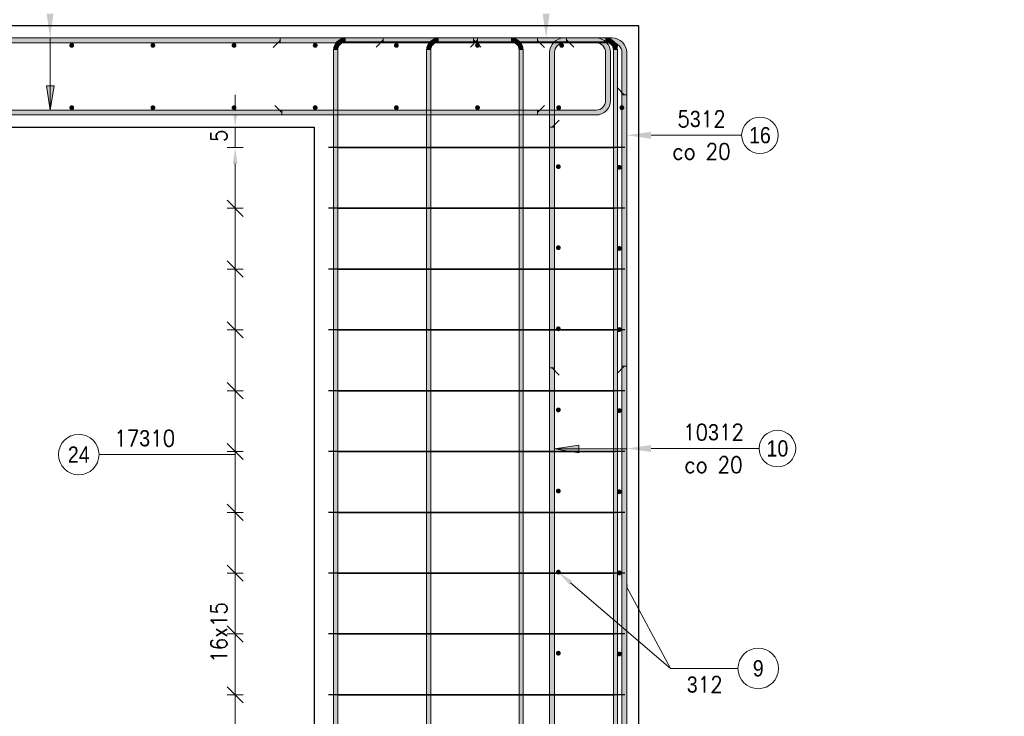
# Model space of a CAD drawing. Extents: x 72518 to 104580, y -134755 to -121361.
# Tile 33 of 47: x 91704 to 94131, y -125314 to -123596. Entities that reach past the tile are written whole.
import ezdxf

# ---------------------------------------------------------------- set-up
doc = ezdxf.new("R2010")
doc.units = 0
doc.header["$LTSCALE"] = 5
doc.header["$MEASUREMENT"] = 0
for name, color, linetype, lineweight in [('AutoCAD_Structural_Detailing_deskowanie', 2, 'Continuous', 30), ('AutoCAD_Structural_Detailing_kształt pręta', 7, 'Continuous', 13), ('AutoCAD_Structural_Detailing_opis kształtu pręta', 7, 'Continuous', 13), ('AutoCAD_Structural_Detailing_opis rozkładu', 7, 'Continuous', 13), ('AutoCAD_Structural_Detailing_pręty punktowe', 7, 'Continuous', 40), ('AutoCAD_Structural_Detailing_rozkład pręta', 7, 'Continuous', 40), ('PS HATCH', 252, 'Continuous', 9)]:
    doc.layers.add(name, color=color, linetype=linetype, lineweight=lineweight)
doc.styles.add('r-gil', font='GIL_____.TTF', dxfattribs={"width": 0.9})
doc.styles.add('r-simplex', font='simplex.shx', dxfattribs={"width": 0.9})

msp = doc.modelspace()

# ---------------------------------------------------------------- hatches: boundary and pattern name
at = {"layer": 'AutoCAD_Structural_Detailing_kształt pręta'}
for points in [[(89880.3, -123653.15), (89880.3, -123641.15), (92980.3, -123641.15), (92980.3, -123653.15)], [(93124.3, -123641.15), (93124.3, -123653.15), (92346.41, -123653.15), (92346.41, -123641.15)], [(92823, -123641.15), (92823, -123651.15), (92508, -123651.15), (92508, -123641.15)], [(92600.03, -123651.15), (92600.03, -123641.15), (92915.03, -123641.15), (92915.03, -123651.15)], [(93052.21, -123641.15), (93052.21, -123651.15), (92737.21, -123651.15), (92737.21, -123641.15)], [(92832.64, -123651.15), (92832.64, -123641.15), (93147.64, -123641.15), (93147.64, -123651.15)], [(93164.3, -123641.15), (93164.3, -123653.15), (93046.3, -123653.15), (93046.3, -123641.15)], [(92478, -123671.15), (92488, -123671.15), (92488, -126301.15), (92478, -126301.15)], [(92707.21, -123671.15), (92717.21, -123671.15), (92717.21, -126301.15), (92707.21, -126301.15)], [(92935.03, -123671.15), (92945.03, -123671.15), (92945.03, -126301.15), (92935.03, -126301.15)], [(93010.3, -123677.15), (93022.3, -123677.15), (93022.3, -124455.04), (93010.3, -124455.04)], [(93160.3, -123795.15), (93148.3, -123795.15), (93148.3, -123677.15), (93160.3, -123677.15)], [(93167.64, -123671.15), (93177.64, -123671.15), (93177.64, -126301.15), (93167.64, -126301.15)], [(93200.3, -124450.84), (93188.3, -124450.84), (93188.3, -123677.15), (93200.3, -123677.15)], [(93200.3, -126071.15), (93188.3, -126071.15), (93188.3, -123781.15), (93200.3, -123781.15)], [(89880.3, -123831.15), (89880.3, -123819.15), (92980.3, -123819.15), (92980.3, -123831.15)], [(92350.61, -123831.15), (92350.61, -123819.15), (93124.3, -123819.15), (93124.3, -123831.15)], [(93022.3, -126111.15), (93010.3, -126111.15), (93010.3, -123861.15), (93022.3, -123861.15)]]:
    msp.add_hatch(color=161, dxfattribs=at).paths.add_polyline_path(points, flags=0)
h = msp.add_hatch(color=161, dxfattribs=at)
edge = h.paths.add_edge_path(flags=0)
edge.add_line((92508, -123641.15), (92508, -123651.15))
edge.add_arc((92508, -123671.15), 20, 90, 180)
edge.add_line((92488, -123671.15), (92478, -123671.15))
edge.add_arc((92508, -123671.15), 30, 450, 540, ccw=False)
h = msp.add_hatch(color=161, dxfattribs=at)
edge = h.paths.add_edge_path(flags=0)
edge.add_line((92737.21, -123641.15), (92737.21, -123651.15))
edge.add_arc((92737.21, -123671.15), 20, 90, 180)
edge.add_line((92717.21, -123671.15), (92707.21, -123671.15))
edge.add_arc((92737.21, -123671.15), 30, 450, 540, ccw=False)
h = msp.add_hatch(color=161, dxfattribs=at)
edge = h.paths.add_edge_path(flags=0)
edge.add_line((92945.03, -123671.15), (92935.03, -123671.15))
edge.add_arc((92915.03, -123671.15), 20, 0, 90)
edge.add_line((92915.03, -123651.15), (92915.03, -123641.15))
edge.add_arc((92915.03, -123671.15), 30, 360, 450, ccw=False)
h = msp.add_hatch(color=161, dxfattribs=at)
edge = h.paths.add_edge_path(flags=0)
edge.add_line((93046.3, -123641.15), (93046.3, -123653.15))
edge.add_arc((93046.3, -123677.15), 24, 90, 180)
edge.add_line((93022.3, -123677.15), (93010.3, -123677.15))
edge.add_arc((93046.3, -123677.15), 36, 450, 540, ccw=False)
h = msp.add_hatch(color=161, dxfattribs=at)
edge = h.paths.add_edge_path(flags=0)
edge.add_line((93160.3, -123677.15), (93148.3, -123677.15))
edge.add_arc((93124.3, -123677.15), 24, 0, 90)
edge.add_line((93124.3, -123653.15), (93124.3, -123641.15))
edge.add_arc((93124.3, -123677.15), 36, 360, 450, ccw=False)
h = msp.add_hatch(color=161, dxfattribs=at)
edge = h.paths.add_edge_path(flags=0)
edge.add_line((93177.64, -123671.15), (93167.64, -123671.15))
edge.add_arc((93147.64, -123671.15), 20, 0, 90)
edge.add_line((93147.64, -123651.15), (93147.64, -123641.15))
edge.add_arc((93147.64, -123671.15), 30, 360, 450, ccw=False)
h = msp.add_hatch(color=161, dxfattribs=at)
edge = h.paths.add_edge_path(flags=0)
edge.add_line((93200.3, -123677.15), (93188.3, -123677.15))
edge.add_arc((93164.3, -123677.15), 24, 0, 90)
edge.add_line((93164.3, -123653.15), (93164.3, -123641.15))
edge.add_arc((93164.3, -123677.15), 36, 360, 450, ccw=False)
h = msp.add_hatch(color=161, dxfattribs=at)
edge = h.paths.add_edge_path(flags=0)
edge.add_line((93124.3, -123831.15), (93124.3, -123819.15))
edge.add_arc((93124.3, -123795.15), 24, -90, 0)
edge.add_line((93148.3, -123795.15), (93160.3, -123795.15))
edge.add_arc((93124.3, -123795.15), 36, 270, 360, ccw=False)
at = {"layer": 'AutoCAD_Structural_Detailing_opis kształtu pręta'}
for points in [[(91779.11, -123641.15), (91787.66, -123581.15), (91770.55, -123581.15)], [(93001.61, -123641.15), (93010.17, -123581.15), (92993.06, -123581.15)], [(93200.3, -123881.23), (93260.3, -123889.78), (93260.3, -123872.68)], [(93200.3, -124653.8), (93260.3, -124662.35), (93260.3, -124645.25)]]:
    msp.add_hatch(color=8, dxfattribs=at).paths.add_polyline_path(points, flags=0)
at = {"layer": 'AutoCAD_Structural_Detailing_opis rozkładu'}
for points in [[(92235.4, -123861.15), (92241.1, -123821.15), (92229.7, -123821.15)], [(92235.4, -123911.15), (92229.7, -123951.15), (92241.1, -123951.15)], [(93031.77, -124958.53), (93058.39, -124988.92), (93065.83, -124980.27)], [(93181.97, -124960.4), (93195.84, -124998.35), (93205.89, -124992.96)]]:
    msp.add_hatch(color=8, dxfattribs=at).paths.add_polyline_path(points, flags=0)
at = {"layer": 'AutoCAD_Structural_Detailing_pręty punktowe'}
h = msp.add_hatch(color=1, dxfattribs=at)
edge = h.paths.add_edge_path(flags=0)
edge.add_arc((91832.59, -123659.6), 6, 0, 360, ccw=False)
h = msp.add_hatch(color=1, dxfattribs=at)
edge = h.paths.add_edge_path(flags=0)
edge.add_arc((92032.59, -123659.6), 6, 0, 360, ccw=False)
h = msp.add_hatch(color=1, dxfattribs=at)
edge = h.paths.add_edge_path(flags=0)
edge.add_arc((92232.59, -123659.6), 6, 0, 360, ccw=False)
h = msp.add_hatch(color=1, dxfattribs=at)
edge = h.paths.add_edge_path(flags=0)
edge.add_arc((92432.59, -123659.6), 6, 0, 360, ccw=False)
h = msp.add_hatch(color=1, dxfattribs=at)
edge = h.paths.add_edge_path(flags=0)
edge.add_arc((92632.59, -123659.6), 6, 0, 360, ccw=False)
h = msp.add_hatch(color=1, dxfattribs=at)
edge = h.paths.add_edge_path(flags=0)
edge.add_arc((92832.59, -123659.6), 6, 0, 360, ccw=False)
h = msp.add_hatch(color=1, dxfattribs=at)
edge = h.paths.add_edge_path(flags=0)
edge.add_arc((93039.96, -123659.6), 6, 0, 360, ccw=False)
h = msp.add_hatch(color=1, dxfattribs=at)
edge = h.paths.add_edge_path(flags=0)
edge.add_arc((93173.13, -123659.6), 6, 0, 360, ccw=False)
h = msp.add_hatch(color=1, dxfattribs=at)
edge = h.paths.add_edge_path(flags=0)
edge.add_arc((91832.59, -123813.15), 6, 0, 360, ccw=False)
h = msp.add_hatch(color=1, dxfattribs=at)
edge = h.paths.add_edge_path(flags=0)
edge.add_arc((92032.59, -123813.15), 6, 0, 360, ccw=False)
h = msp.add_hatch(color=1, dxfattribs=at)
edge = h.paths.add_edge_path(flags=0)
edge.add_arc((92232.59, -123813.15), 6, 0, 360, ccw=False)
h = msp.add_hatch(color=1, dxfattribs=at)
edge = h.paths.add_edge_path(flags=0)
edge.add_arc((92432.59, -123813.15), 6, 0, 360, ccw=False)
h = msp.add_hatch(color=1, dxfattribs=at)
edge = h.paths.add_edge_path(flags=0)
edge.add_arc((92632.59, -123813.15), 6, 0, 360, ccw=False)
h = msp.add_hatch(color=1, dxfattribs=at)
edge = h.paths.add_edge_path(flags=0)
edge.add_arc((92832.59, -123813.15), 6, 0, 360, ccw=False)
h = msp.add_hatch(color=1, dxfattribs=at)
edge = h.paths.add_edge_path(flags=0)
edge.add_arc((93032.59, -123813.15), 6, 0, 360, ccw=False)
h = msp.add_hatch(color=1, dxfattribs=at)
edge = h.paths.add_edge_path(flags=0)
edge.add_arc((93188.3, -123813.15), 6, 0, 360, ccw=False)
h = msp.add_hatch(color=1, dxfattribs=at)
edge = h.paths.add_edge_path(flags=0)
edge.add_arc((93031.77, -123958.53), 6, 0, 360, ccw=False)
h = msp.add_hatch(color=1, dxfattribs=at)
edge = h.paths.add_edge_path(flags=0)
edge.add_arc((93181.97, -123960.4), 6, 0, 360, ccw=False)
h = msp.add_hatch(color=1, dxfattribs=at)
edge = h.paths.add_edge_path(flags=0)
edge.add_arc((93031.77, -124158.53), 6, 0, 360, ccw=False)
h = msp.add_hatch(color=1, dxfattribs=at)
edge = h.paths.add_edge_path(flags=0)
edge.add_arc((93181.97, -124160.4), 6, 0, 360, ccw=False)
h = msp.add_hatch(color=1, dxfattribs=at)
edge = h.paths.add_edge_path(flags=0)
edge.add_arc((93031.77, -124358.53), 6, 0, 360, ccw=False)
h = msp.add_hatch(color=1, dxfattribs=at)
edge = h.paths.add_edge_path(flags=0)
edge.add_arc((93181.97, -124360.4), 6, 0, 360, ccw=False)
h = msp.add_hatch(color=1, dxfattribs=at)
edge = h.paths.add_edge_path(flags=0)
edge.add_arc((93031.77, -124558.53), 6, 0, 360, ccw=False)
h = msp.add_hatch(color=1, dxfattribs=at)
edge = h.paths.add_edge_path(flags=0)
edge.add_arc((93181.97, -124560.4), 6, 0, 360, ccw=False)
h = msp.add_hatch(color=1, dxfattribs=at)
edge = h.paths.add_edge_path(flags=0)
edge.add_arc((93031.77, -124758.53), 6, 0, 360, ccw=False)
h = msp.add_hatch(color=1, dxfattribs=at)
edge = h.paths.add_edge_path(flags=0)
edge.add_arc((93181.97, -124760.4), 6, 0, 360, ccw=False)
h = msp.add_hatch(color=1, dxfattribs=at)
edge = h.paths.add_edge_path(flags=0)
edge.add_arc((93031.77, -124958.53), 6, 0, 360, ccw=False)
h = msp.add_hatch(color=1, dxfattribs=at)
edge = h.paths.add_edge_path(flags=0)
edge.add_arc((93181.97, -124960.4), 6, 0, 360, ccw=False)
h = msp.add_hatch(color=1, dxfattribs=at)
edge = h.paths.add_edge_path(flags=0)
edge.add_arc((93031.77, -125158.53), 6, 0, 360, ccw=False)
h = msp.add_hatch(color=1, dxfattribs=at)
edge = h.paths.add_edge_path(flags=0)
edge.add_arc((93181.97, -125160.4), 6, 0, 360, ccw=False)
at = {"layer": 'PS HATCH'}
h = msp.add_hatch(color=256, dxfattribs=at)
h.dxf.hatch_style = 1
h.paths.add_polyline_path([(91779.11, -123819.15), (91770, -123759.24), (91788.9, -123759.24)])
h = msp.add_hatch(color=256, dxfattribs=at)
h.dxf.hatch_style = 1
h.paths.add_polyline_path([(93022.3, -124654.36), (93082.21, -124645.25), (93082.21, -124664.15)])

# ---------------------------------------------------------------- linework, layer by layer
at = {"layer": 'AutoCAD_Structural_Detailing_deskowanie'}
msp.add_lwpolyline([(90430.3, -123861.15), (92430.3, -123861.15), (92430.3, -126361.15), (93430.3, -126361.15), (93430.3, -126681.15), (92495.3, -126681.15), (92495.3, -126861.15), (94130.8, -126861.15), (94130.8, -126681.15), (93679.8, -126681.15), (93679.8, -126111.15), (93230.3, -126111.15), (93230.3, -123611.15), (89630.3, -123611.15)], dxfattribs=at)
at = {"layer": 'AutoCAD_Structural_Detailing_kształt pręta', "color": 161}
for p, q in [((89880.3, -123641.15), (92980.3, -123641.15)), ((89880.3, -123653.15), (92980.3, -123653.15)), ((93124.3, -123641.15), (92346.41, -123641.15)), ((92346.41, -123653.15), (92346.41, -123641.15)), ((93124.3, -123653.15), (92346.41, -123653.15)), ((92823, -123641.15), (92508, -123641.15)), ((92823, -123651.15), (92508, -123651.15)), ((92600.03, -123641.15), (92915.03, -123641.15)), ((92600.03, -123641.15), (92600.03, -123651.15)), ((92600.03, -123651.15), (92915.03, -123651.15)), ((93052.21, -123641.15), (92737.21, -123641.15)), ((93052.21, -123651.15), (92737.21, -123651.15)), ((92823, -123651.15), (92823, -123641.15)), ((92832.64, -123641.15), (93147.64, -123641.15)), ((92832.64, -123641.15), (92832.64, -123651.15)), ((92832.64, -123651.15), (93147.64, -123651.15)), ((92980.3, -123641.15), (92980.3, -123653.15)), ((93164.3, -123641.15), (93046.3, -123641.15)), ((93164.3, -123653.15), (93046.3, -123653.15)), ((93052.21, -123651.15), (93052.21, -123641.15)), ((92478, -123671.15), (92478, -126301.15)), ((92488, -123671.15), (92488, -126301.15)), ((92707.21, -123671.15), (92707.21, -126301.15)), ((92717.21, -123671.15), (92717.21, -126301.15)), ((92935.03, -123671.15), (92935.03, -126301.15)), ((92945.03, -123671.15), (92945.03, -126301.15)), ((93010.3, -123677.15), (93010.3, -124455.04)), ((93022.3, -123677.15), (93022.3, -124455.04)), ((93148.3, -123795.15), (93148.3, -123677.15)), ((93160.3, -123795.15), (93160.3, -123677.15)), ((93167.64, -123671.15), (93167.64, -126301.15)), ((93177.64, -123671.15), (93177.64, -126301.15)), ((93188.3, -124450.84), (93188.3, -123677.15)), ((93200.3, -124450.84), (93200.3, -123677.15)), ((93188.3, -126071.15), (93188.3, -123781.15)), ((93188.3, -123781.15), (93200.3, -123781.15)), ((93200.3, -126071.15), (93200.3, -123781.15)), ((89880.3, -123819.15), (92980.3, -123819.15)), ((92350.61, -123819.15), (93124.3, -123819.15)), ((92350.61, -123819.15), (92350.61, -123831.15)), ((92980.3, -123819.15), (92980.3, -123831.15)), ((89880.3, -123831.15), (92980.3, -123831.15)), ((92350.61, -123831.15), (93124.3, -123831.15)), ((93010.3, -126111.15), (93010.3, -123861.15)), ((93010.3, -123861.15), (93022.3, -123861.15)), ((93022.3, -126111.15), (93022.3, -123861.15)), ((93022.3, -124455.04), (93010.3, -124455.04)), ((93188.3, -124450.84), (93200.3, -124450.84))]:
    msp.add_line(p, q, dxfattribs=at)
at = {"layer": 'AutoCAD_Structural_Detailing_kształt pręta', "color": 1, "lineweight": 0}
for p, q in [((92346.41, -123647.15), (92328.91, -123664.65)), ((92600.03, -123646.15), (92582.53, -123663.65)), ((92832.64, -123646.15), (92815.14, -123663.65)), ((92823, -123646.15), (92840.5, -123663.65)), ((92980.3, -123647.15), (92997.8, -123664.65)), ((93052.21, -123646.15), (93069.71, -123663.65)), ((93194.3, -123781.15), (93176.8, -123763.65)), ((92350.61, -123825.15), (92333.11, -123807.65)), ((92980.3, -123825.15), (92997.8, -123807.65)), ((93016.3, -123861.15), (93033.8, -123843.65)), ((93016.3, -124455.04), (93033.8, -124472.54)), ((93194.3, -124450.84), (93176.8, -124468.34))]:
    msp.add_line(p, q, dxfattribs=at)
at = {"layer": 'AutoCAD_Structural_Detailing_kształt pręta', "color": 161}
for centre, radius, start, end in [((92508, -123671.15), 30, 90, 180), ((92508, -123671.15), 20, 90, 180), ((92737.21, -123671.15), 30, 90, 180), ((92737.21, -123671.15), 20, 90, 180), ((92915.03, -123671.15), 30, 360, 90), ((92915.03, -123671.15), 20, 360, 90), ((93046.3, -123677.15), 36, 90, 180), ((93046.3, -123677.15), 24, 90, 180), ((93124.3, -123677.15), 36, 360, 90), ((93124.3, -123677.15), 24, 360, 90), ((93147.64, -123671.15), 30, 360, 90), ((93147.64, -123671.15), 20, 360, 90), ((93164.3, -123677.15), 36, 360, 90), ((93164.3, -123677.15), 24, 0, 90), ((93124.3, -123795.15), 24, 270, 0), ((93124.3, -123795.15), 36, 270, 360)]:
    msp.add_arc(centre, radius, start, end, dxfattribs=at)
at = {"layer": 'AutoCAD_Structural_Detailing_opis kształtu pręta', "color": 8}
for p, q in [((93483.54, -123881.23), (93260.3, -123881.23)), ((93526.72, -124653.8), (93260.3, -124653.8))]:
    msp.add_line(p, q, dxfattribs=at)
at = {"layer": 'AutoCAD_Structural_Detailing_opis kształtu pręta', "color": 8, "lineweight": 18}
for centre in [(93528.54, -123881.23), (93571.72, -124653.8)]:
    msp.add_circle(centre, 45, dxfattribs=at)
at = {"layer": 'AutoCAD_Structural_Detailing_opis rozkładu', "color": 8}
for p, q in [((92235.4, -123781.15), (92235.4, -123821.15)), ((92255.4, -123861.15), (92215.4, -123861.15)), ((92235.4, -123911.15), (92235.4, -123861.15)), ((92215.4, -123911.15), (92255.4, -123911.15)), ((92235.4, -124061.15), (92235.4, -123951.15)), ((92215.4, -124061.15), (92255.4, -124061.15)), ((92235.4, -124211.15), (92235.4, -124061.15)), ((92215.4, -124211.15), (92255.4, -124211.15)), ((92235.4, -124361.15), (92235.4, -124211.15)), ((92215.4, -124361.15), (92255.4, -124361.15)), ((92235.4, -124511.15), (92235.4, -124361.15)), ((92215.4, -124511.15), (92255.4, -124511.15)), ((92235.4, -124661.15), (92235.4, -124511.15)), ((91899.8, -124668.69), (92235.4, -124668.69)), ((92215.4, -124661.15), (92255.4, -124661.15)), ((92235.4, -124811.15), (92235.4, -124661.15)), ((92215.4, -124811.15), (92255.4, -124811.15)), ((92235.4, -124961.15), (92235.4, -124811.15)), ((92215.4, -124961.15), (92255.4, -124961.15)), ((92235.4, -125111.15), (92235.4, -124961.15)), ((93308.28, -125196.1), (93062.11, -124984.6)), ((93308.28, -125196.1), (93200.86, -124995.65)), ((92215.4, -125111.15), (92255.4, -125111.15)), ((92235.4, -125186.15), (92235.4, -125111.15)), ((92235.4, -125186.15), (92235.4, -125261.15)), ((93308.28, -125196.1), (93308.28, -125196.1)), ((93308.28, -125196.1), (93474.38, -125196.1)), ((92215.4, -125261.15), (92255.4, -125261.15)), ((92235.4, -125261.15), (92235.4, -125411.15))]:
    msp.add_line(p, q, dxfattribs=at)
at = {"layer": 'AutoCAD_Structural_Detailing_opis rozkładu', "color": 8, "lineweight": -2}
for p, q in [((92255.4, -124081.15), (92215.4, -124041.15)), ((92255.4, -124231.15), (92215.4, -124191.15)), ((92255.4, -124381.15), (92215.4, -124341.15)), ((92255.4, -124531.15), (92215.4, -124491.15)), ((92255.4, -124681.15), (92215.4, -124641.15)), ((92255.4, -124831.15), (92215.4, -124791.15)), ((92255.4, -124981.15), (92215.4, -124941.15)), ((92255.4, -125131.15), (92215.4, -125091.15)), ((92215.4, -125241.15), (92255.4, -125281.15))]:
    msp.add_line(p, q, dxfattribs=at)
at = {"layer": 'AutoCAD_Structural_Detailing_opis rozkładu', "color": 8, "lineweight": 18}
msp.add_circle((91849.8, -124668.69), 50, dxfattribs=at)
at = {"layer": 'AutoCAD_Structural_Detailing_opis rozkładu', "lineweight": 18}
msp.add_circle((93524.38, -125196.1), 50, dxfattribs=at)
at = {"layer": 'AutoCAD_Structural_Detailing_rozkład pręta', "color": 31, "linetype": 'ByBlock', "lineweight": 25}
for p, q in [((92490.3, -123911.15), (92465.3, -123911.15)), ((92490.3, -123911.15), (92465.3, -123911.15)), ((92507.98, -123911.15), (92465.3, -123911.15)), ((92507.98, -123911.15), (92472.62, -123911.15)), ((92490.3, -123911.15), (93170.3, -123911.15)), ((93170.3, -123911.15), (92490.3, -123911.15)), ((92507.98, -123911.15), (92543.33, -123911.15)), ((93195.3, -123911.15), (93170.3, -123911.15)), ((93195.3, -123911.15), (93170.3, -123911.15)), ((92490.3, -124061.15), (92465.3, -124061.15)), ((92490.3, -124061.15), (92465.3, -124061.15)), ((92507.98, -124061.15), (92465.3, -124061.15)), ((92507.98, -124061.15), (92472.62, -124061.15)), ((92490.3, -124061.15), (93170.3, -124061.15)), ((93170.3, -124061.15), (92490.3, -124061.15)), ((92507.98, -124061.15), (92543.33, -124061.15)), ((93195.3, -124061.15), (93170.3, -124061.15)), ((93195.3, -124061.15), (93170.3, -124061.15)), ((92490.3, -124211.15), (92465.3, -124211.15)), ((92490.3, -124211.15), (92465.3, -124211.15)), ((92507.98, -124211.15), (92465.3, -124211.15)), ((92507.98, -124211.15), (92472.62, -124211.15)), ((92490.3, -124211.15), (93170.3, -124211.15)), ((93170.3, -124211.15), (92490.3, -124211.15)), ((92507.98, -124211.15), (92543.33, -124211.15)), ((93195.3, -124211.15), (93170.3, -124211.15)), ((93195.3, -124211.15), (93170.3, -124211.15)), ((92490.3, -124361.15), (92465.3, -124361.15)), ((92490.3, -124361.15), (92465.3, -124361.15)), ((92507.98, -124361.15), (92465.3, -124361.15)), ((92507.98, -124361.15), (92472.62, -124361.15)), ((92490.3, -124361.15), (93170.3, -124361.15)), ((93170.3, -124361.15), (92490.3, -124361.15)), ((92507.98, -124361.15), (92543.33, -124361.15)), ((93195.3, -124361.15), (93170.3, -124361.15)), ((93195.3, -124361.15), (93170.3, -124361.15)), ((92490.3, -124511.15), (92465.3, -124511.15)), ((92490.3, -124511.15), (92465.3, -124511.15)), ((92507.98, -124511.15), (92465.3, -124511.15)), ((92507.98, -124511.15), (92472.62, -124511.15)), ((92490.3, -124511.15), (93170.3, -124511.15)), ((93170.3, -124511.15), (92490.3, -124511.15)), ((92507.98, -124511.15), (92543.33, -124511.15)), ((93195.3, -124511.15), (93170.3, -124511.15)), ((93195.3, -124511.15), (93170.3, -124511.15)), ((92490.3, -124661.15), (92465.3, -124661.15)), ((92490.3, -124661.15), (92465.3, -124661.15)), ((92507.98, -124661.15), (92465.3, -124661.15)), ((92507.98, -124661.15), (92472.62, -124661.15)), ((92490.3, -124661.15), (93170.3, -124661.15)), ((93170.3, -124661.15), (92490.3, -124661.15)), ((92507.98, -124661.15), (92543.33, -124661.15)), ((93195.3, -124661.15), (93170.3, -124661.15)), ((93195.3, -124661.15), (93170.3, -124661.15)), ((92490.3, -124811.15), (92465.3, -124811.15)), ((92490.3, -124811.15), (92465.3, -124811.15)), ((92507.98, -124811.15), (92465.3, -124811.15)), ((92507.98, -124811.15), (92472.62, -124811.15)), ((92490.3, -124811.15), (93170.3, -124811.15)), ((93170.3, -124811.15), (92490.3, -124811.15)), ((92507.98, -124811.15), (92543.33, -124811.15)), ((93195.3, -124811.15), (93170.3, -124811.15)), ((93195.3, -124811.15), (93170.3, -124811.15)), ((92490.3, -124961.15), (92465.3, -124961.15)), ((92490.3, -124961.15), (92465.3, -124961.15)), ((92507.98, -124961.15), (92465.3, -124961.15)), ((92507.98, -124961.15), (92472.62, -124961.15)), ((92490.3, -124961.15), (93170.3, -124961.15)), ((93170.3, -124961.15), (92490.3, -124961.15)), ((92507.98, -124961.15), (92543.33, -124961.15)), ((93195.3, -124961.15), (93170.3, -124961.15)), ((93195.3, -124961.15), (93170.3, -124961.15)), ((92490.3, -125111.15), (92465.3, -125111.15)), ((92490.3, -125111.15), (92465.3, -125111.15)), ((92507.98, -125111.15), (92465.3, -125111.15)), ((92507.98, -125111.15), (92472.62, -125111.15)), ((92490.3, -125111.15), (93170.3, -125111.15)), ((93170.3, -125111.15), (92490.3, -125111.15)), ((92507.98, -125111.15), (92543.33, -125111.15)), ((93195.3, -125111.15), (93170.3, -125111.15)), ((93195.3, -125111.15), (93170.3, -125111.15)), ((92490.3, -125261.15), (92465.3, -125261.15)), ((92490.3, -125261.15), (92465.3, -125261.15)), ((92507.98, -125261.15), (92465.3, -125261.15)), ((92507.98, -125261.15), (92472.62, -125261.15)), ((92490.3, -125261.15), (93170.3, -125261.15)), ((93170.3, -125261.15), (92490.3, -125261.15)), ((92507.98, -125261.15), (92543.33, -125261.15)), ((93195.3, -125261.15), (93170.3, -125261.15)), ((93195.3, -125261.15), (93170.3, -125261.15))]:
    msp.add_line(p, q, dxfattribs=at)
at = {"layer": 'PS HATCH'}
for p, q in [((91779.11, -123641.15), (91779.11, -123819.15)), ((93200.3, -124654.36), (93022.3, -124654.36))]:
    msp.add_line(p, q, dxfattribs=at)
for points in [[(91779.11, -123819.15), (91779.11, -123819.15), (91770, -123759.24), (91788.9, -123759.24), (91779.11, -123819.15)], [(93022.3, -124654.36), (93022.3, -124654.36), (93082.21, -124645.25), (93082.21, -124664.15), (93022.3, -124654.36)]]:
    msp.add_lwpolyline(points, dxfattribs=at)

# ---------------------------------------------------------------- texts
at = {"layer": 'AutoCAD_Structural_Detailing_opis kształtu pręta', "color": 3, "char_height": 40, "attachment_point": 5}
for s, insert, style in [('5\\Fdiam;3\\Fsimplex.shx;12  ', (93384.68, -123841.23), 'r-simplex'), ('16', (93528.54, -123881.23), 'r-gil'), ('co 20', (93384.68, -123921.23), 'r-simplex'), ('10\\Fdiam;3\\Fsimplex.shx;12  ', (93414.15, -124613.8), 'r-simplex'), ('10', (93571.72, -124653.8), 'r-gil'), ('co 20', (93414.15, -124693.8), 'r-simplex')]:
    msp.add_mtext(s, dxfattribs=dict(at, insert=insert, style=style))
at = {"layer": 'AutoCAD_Structural_Detailing_opis rozkładu', "color": 3, "char_height": 40}
for s, insert, attachment_point, rotation, style in [('5', (92215.4, -123898.15), 7, 90, 'r-simplex'), ('17\\Fdiam;3\\Fsimplex.shx;10 ', (92012.37, -124628.69), 5, 0, 'r-simplex'), ('24', (91849.8, -124668.69), 5, 0, 'r-gil'), ('16x15', (92215.4, -125182.29), 7, 90, 'r-simplex')]:
    msp.add_mtext(s, dxfattribs=dict(at, insert=insert, attachment_point=attachment_point, rotation=rotation, style=style))
at = {"layer": 'AutoCAD_Structural_Detailing_opis rozkładu', "insert": (93524.38, -125196.1), "char_height": 40, "attachment_point": 5, "style": 'r-gil'}
msp.add_mtext('9', dxfattribs=at)
at = {"layer": 'AutoCAD_Structural_Detailing_opis rozkładu', "color": 3, "insert": (93392.66, -125236.1), "char_height": 40, "attachment_point": 5, "style": 'r-simplex'}
msp.add_mtext('\\Fdiam;3\\Fsimplex.shx;12 ', dxfattribs=at)

doc.saveas('drawing.dxf')
